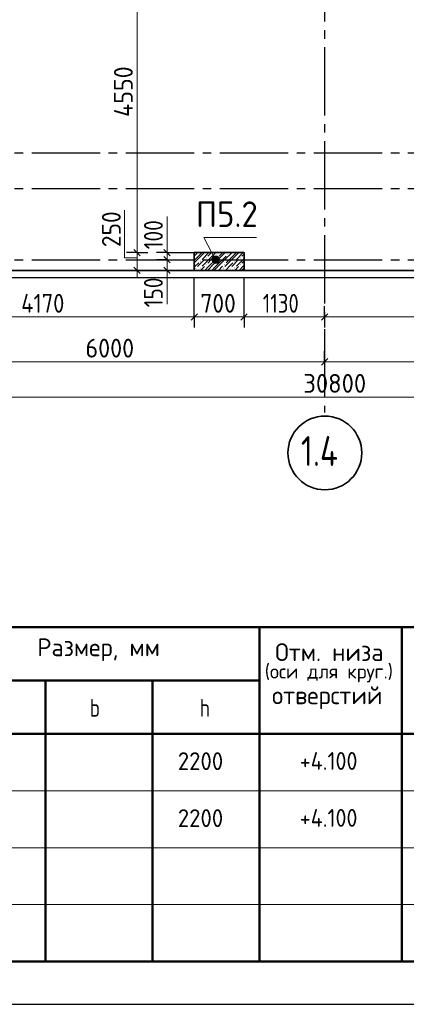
# Model space of a CAD drawing. Header units: millimetres. Extents: x 0 to 50400, y 0 to 35640.
# Tile 6 of 16: x 20236 to 25661, y 0 to 13834. Entities that reach past the tile are written whole.
import ezdxf

# ---------------------------------------------------------------- set-up
doc = ezdxf.new("R2010")
doc.units = ezdxf.units.MM
doc.linetypes.add('______5', pattern=[1320, 960, -120, 120, -120])
for name, color, linetype, lineweight in [('Standard', 7, 'Continuous', 25), ('ЖБ Пилон', 7, 'Continuous', 35), ('Позиционная метка диаметр_ шаг', 7, 'Continuous', 13), ('Позиционная метка линия выноска', 7, 'Continuous', 13), ('Примечания', 7, 'Continuous', 13), ('Размерная линия_ общее', 7, 'Continuous', 13)]:
    doc.layers.add(name, color=color, linetype=linetype, lineweight=lineweight)
doc.layers.add('Оси', color=7, linetype='______5', true_color=0x656565)
doc.styles.add('ISOCPEUR', font='txt')

msp = doc.modelspace()

# ---------------------------------------------------------------- hatches: boundary and pattern name
at = {"layer": 'ЖБ Пилон', "linetype": 'Continuous', "lineweight": 18, "transparency": 33554687}
for points in [[(22989, 10535), (22995, 10541), (23001, 10535), (22995, 10529)], [(23150, 10537), (23156, 10543), (23162, 10537), (23156, 10531)], [(22766, 10441), (22772, 10447), (22778, 10441), (22772, 10435)], [(22845, 10487), (22851, 10493), (22857, 10487), (22851, 10481)], [(22845, 10391), (22851, 10397), (22857, 10391), (22851, 10385)], [(22989, 10439), (22995, 10445), (23001, 10439), (22995, 10433)], [(23006, 10489), (23012, 10495), (23018, 10489), (23012, 10483)], [(23102, 10393), (23108, 10399), (23114, 10393), (23108, 10387)], [(23246, 10441), (23252, 10447), (23258, 10441), (23252, 10435)], [(23325, 10487), (23331, 10493), (23337, 10487), (23331, 10481)], [(23325, 10391), (23331, 10397), (23337, 10391), (23331, 10385)], [(22701, 10343), (22707, 10349), (22713, 10343), (22707, 10337)], [(22766, 10345), (22772, 10351), (22778, 10345), (22772, 10339)], [(23085, 10343), (23091, 10349), (23097, 10343), (23091, 10337)], [(23181, 10343), (23187, 10349), (23193, 10343), (23187, 10337)], [(23246, 10345), (23252, 10351), (23258, 10345), (23252, 10339)]]:
    msp.add_hatch(color=7, dxfattribs=at).paths.add_polyline_path(points, flags=16)
at = {"layer": 'Позиционная метка линия выноска', "linetype": 'Continuous', "lineweight": 13, "transparency": 33554687}
for points in [[(22931, 10464), (23013, 10508), (22987, 10516)], [(22931, 10464), (22987, 10516), (22939, 10491)], [(22939, 10491), (22987, 10516), (22960, 10510)], [(22937, 10437), (23013, 10508), (22931, 10464)], [(22937, 10437), (23033, 10488), (23013, 10508)], [(22957, 10417), (23033, 10488), (22937, 10437)], [(22957, 10417), (23039, 10460), (23033, 10488)], [(22983, 10409), (23039, 10460), (22957, 10417)], [(22983, 10409), (23031, 10434), (23039, 10460)], [(23031, 10434), (22983, 10409), (23011, 10415)]]:
    msp.add_hatch(color=7, dxfattribs=at).paths.add_polyline_path(points)

# ---------------------------------------------------------------- linework, layer by layer
at = {"layer": 'Standard', "color": 7, "linetype": 'Continuous', "lineweight": 50, "transparency": 33554687}
for p, q in [((16100, 5300), (27600, 5300)), ((23600, 5300), (23600, 3800)), ((25600, 5300), (25600, 3800)), ((19100, 4550), (23600, 4550)), ((20600, 4550), (20600, 3800)), ((22100, 4550), (22100, 3800)), ((16100, 3800), (27600, 3800)), ((20600, 3800), (20600, 2200)), ((22100, 3800), (22100, 2200)), ((23600, 3800), (23600, 2200)), ((25600, 3800), (25600, 2200)), ((20600, 2200), (20600, 1400)), ((22100, 2200), (22100, 1400)), ((23600, 2200), (23600, 1400)), ((25600, 2200), (25600, 1400)), ((20600, 1400), (20600, 600)), ((22100, 1400), (22100, 600)), ((23600, 1400), (23600, 600)), ((25600, 1400), (25600, 600)), ((19100, 600), (20600, 600)), ((20600, 600), (22100, 600)), ((22100, 600), (23600, 600)), ((23600, 600), (25600, 600)), ((25600, 600), (27600, 600))]:
    msp.add_line(p, q, dxfattribs=at)
at = {"layer": 'Standard', "color": 7, "linetype": 'Continuous', "lineweight": 13, "transparency": 33554687}
for p, q in [((16100, 3800), (27600, 3800)), ((16100, 3800), (27600, 3800)), ((16100, 3800), (27600, 3800)), ((19100, 3000), (20600, 3000)), ((20600, 3000), (22100, 3000)), ((22100, 3000), (23600, 3000)), ((23600, 3000), (25600, 3000)), ((25600, 3000), (27600, 3000)), ((19100, 2200), (20600, 2200)), ((20600, 2200), (22100, 2200)), ((22100, 2200), (23600, 2200)), ((23600, 2200), (25600, 2200)), ((25600, 2200), (27600, 2200)), ((19100, 1400), (20600, 1400)), ((20600, 1400), (22100, 1400)), ((22100, 1400), (23600, 1400)), ((23600, 1400), (25600, 1400)), ((25600, 1400), (27600, 1400))]:
    msp.add_line(p, q, dxfattribs=at)
at = {"layer": 'Standard', "color": 7, "linetype": 'Continuous', "lineweight": 25, "transparency": 33554687}
msp.add_lwpolyline([(0, 0), (50400, 0), (50400, 35640), (0, 35640), (0, 0)], close=True, dxfattribs=at)
at = {"layer": 'Standard', "color": 7, "linetype": 'Continuous', "lineweight": 13, "transparency": 33554687}
msp.add_lwpolyline([(50400, 35640), (0, 35640), (0, 0), (50400, 0), (50400, 35640)], dxfattribs=at)
at = {"layer": 'Standard', "color": 7, "linetype": 'Continuous', "lineweight": 50, "transparency": 33554687}
msp.add_lwpolyline([(2400, 35040), (49800, 35040), (49800, 600), (2400, 600), (2400, 35040)], close=True, dxfattribs=at)
at = {"layer": 'Standard', "color": 254, "linetype": 'Continuous', "lineweight": -3, "true_color": 0xc4c4ff, "transparency": 33554687}
msp.add_lwpolyline([(8915, 10212), (33765, 10212), (33765, 32712), (8915, 32712), (8915, 10212)], dxfattribs=at)
at = {"layer": 'Standard', "color": 7, "linetype": 'Continuous', "lineweight": 35, "transparency": 33554687}
msp.add_lwpolyline([(9015, 10312), (33665, 10312), (33665, 32612), (9015, 32612), (9015, 10312)], dxfattribs=at)
at = {"layer": 'ЖБ Пилон', "color": 7, "linetype": 'Continuous', "lineweight": 35, "transparency": 33554687}
for p, q in [((23385, 10562), (22685, 10562)), ((22685, 10562), (22685, 10312)), ((22685, 10562), (22685, 10312)), ((23385, 10562), (22685, 10562)), ((23385, 10312), (23385, 10562)), ((23385, 10312), (23385, 10562)), ((22685, 10312), (23385, 10312)), ((22685, 10312), (23385, 10312))]:
    msp.add_line(p, q, dxfattribs=at)
at = {"layer": 'ЖБ Пилон', "color": 251, "linetype": 'Continuous', "lineweight": 18, "true_color": 0x494949, "transparency": 33554687}
for p, q in [((22796, 10561), (22685, 10451)), ((22731, 10559), (22685, 10513)), ((22701, 10562), (22700, 10561)), ((22731, 10463), (22831, 10562)), ((22892, 10561), (22796, 10465)), ((22927, 10562), (22875, 10511)), ((22892, 10465), (22989, 10562)), ((23023, 10562), (23019, 10559)), ((23115, 10559), (23019, 10463)), ((23085, 10562), (23036, 10513)), ((23115, 10559), (23119, 10562)), ((23211, 10559), (23115, 10463)), ((23276, 10561), (23132, 10417)), ((23181, 10562), (23180, 10561)), ((23211, 10463), (23311, 10562)), ((23372, 10561), (23276, 10465)), ((23385, 10541), (23355, 10511)), ((22731, 10463), (22685, 10417)), ((22700, 10369), (22748, 10417)), ((22827, 10463), (22731, 10367)), ((22892, 10465), (22796, 10369)), ((22971, 10415), (22869, 10312)), ((22875, 10415), (22923, 10463)), ((22988, 10465), (22892, 10369)), ((22923, 10463), (22971, 10511)), ((23115, 10463), (22971, 10319)), ((22988, 10369), (23132, 10513)), ((23211, 10463), (23115, 10367)), ((23180, 10369), (23228, 10417)), ((23307, 10463), (23211, 10367)), ((23372, 10465), (23276, 10369)), ((23355, 10415), (23385, 10445)), ((23372, 10465), (23385, 10479)), ((23385, 10383), (23372, 10369)), ((22685, 10355), (22700, 10369)), ((22748, 10321), (22739, 10312)), ((22827, 10367), (22773, 10312)), ((22892, 10369), (22835, 10312)), ((22988, 10369), (22931, 10312)), ((23084, 10369), (23027, 10312)), ((23067, 10319), (23061, 10312)), ((23132, 10321), (23180, 10369)), ((23157, 10312), (23163, 10319)), ((23228, 10321), (23219, 10312)), ((23307, 10367), (23253, 10312)), ((23372, 10369), (23315, 10312)), ((23385, 10349), (23349, 10312))]:
    msp.add_line(p, q, dxfattribs=at)
at = {"layer": 'Оси', "color": 8, "linetype": '______5', "lineweight": -3, "transparency": 33554687}
for p, q in [((24515, 33247), (24515, 8317)), ((7204, 11962), (42964, 11962)), ((7204, 11462), (42964, 11462)), ((7204, 10462), (42964, 10462))]:
    msp.add_line(p, q, dxfattribs=at)
at = {"layer": 'Оси', "color": 7, "linetype": 'Continuous', "lineweight": 35, "transparency": 33554687}
msp.add_circle((24518, 7747), 518, dxfattribs=at)
at = {"layer": 'Позиционная метка линия выноска', "color": 7, "linetype": 'Continuous', "lineweight": 13, "transparency": 33554687}
for p, q in [((22937, 10437), (22937, 10437)), ((22960, 10510), (22960, 10510)), ((23011, 10415), (23011, 10415)), ((23033, 10488), (23033, 10488))]:
    msp.add_line(p, q, dxfattribs=at)
msp.add_lwpolyline([(22985, 10462), (22819, 10774), (23559, 10774)], dxfattribs=at)
msp.add_circle((22985, 10462), 54, dxfattribs=at)
at = {"layer": 'Примечания', "color": 7, "linetype": 'Continuous', "lineweight": 13, "transparency": 33554687}
for p, q in [((22304, 10562), (22304, 11068)), ((22304, 10312), (22304, 9835))]:
    msp.add_line(p, q, dxfattribs=at)
msp.add_lwpolyline([(21883, 10489), (21706, 10489), (21706, 11157)], dxfattribs=at)
at = {"layer": 'Размерная линия_ общее', "color": 7, "linetype": 'Continuous', "lineweight": 13, "transparency": 33554687}
for p, q in [((21883, 10562), (21883, 10652)), ((22304, 10562), (22304, 10652)), ((21883, 10562), (21883, 10472)), ((21883, 10312), (21883, 10562)), ((22304, 10462), (22304, 10562)), ((22304, 10312), (22304, 10462)), ((21883, 10312), (21883, 10222)), ((22304, 10312), (22304, 10222)), ((18515, 9657), (22685, 9657)), ((22685, 9657), (23385, 9657)), ((23385, 9657), (24515, 9657)), ((24515, 9657), (27795, 9657)), ((18515, 9027), (24515, 9027)), ((24515, 9027), (30215, 9027)), ((9265, 8532), (40065, 8532))]:
    msp.add_line(p, q, dxfattribs=at)
at = {"layer": 'Размерная линия_ общее', "color": 253, "linetype": 'Continuous', "lineweight": -3, "true_color": 0xa0a0a0, "transparency": 33554687}
for p, q in [((21883, 10562), (21733, 10562)), ((21883, 10562), (21733, 10562)), ((21883, 10562), (22033, 10562)), ((21883, 10562), (21883, 10562)), ((21883, 10562), (22033, 10562)), ((21883, 10562), (21883, 10562)), ((22304, 10562), (22154, 10562)), ((22304, 10562), (22454, 10562)), ((22304, 10562), (22735, 10562)), ((22304, 10462), (22154, 10462)), ((22304, 10462), (22454, 10462)), ((22304, 10462), (22672, 10462)), ((21883, 10312), (21733, 10312)), ((21883, 10312), (22033, 10312)), ((21883, 10312), (22204, 10312)), ((22304, 10312), (22154, 10312)), ((22304, 10312), (22454, 10312)), ((22304, 10312), (22735, 10312)), ((22685, 9657), (22685, 9807)), ((23385, 9657), (23385, 9807)), ((24515, 9657), (24515, 9807)), ((22685, 9657), (22685, 9507)), ((23385, 9657), (23385, 9507)), ((24515, 9657), (24515, 9507)), ((24515, 9027), (24515, 9177)), ((24515, 9027), (24515, 8877))]:
    msp.add_line(p, q, dxfattribs=at)
at = {"layer": 'Размерная линия_ общее', "color": 7, "linetype": 'Continuous', "lineweight": 25, "transparency": 33554687}
for p, q in [((21928, 10517), (21838, 10607)), ((21928, 10517), (21838, 10607)), ((22349, 10517), (22259, 10607)), ((22349, 10417), (22259, 10507)), ((21928, 10267), (21838, 10357)), ((22349, 10267), (22259, 10357)), ((22640, 9612), (22730, 9702)), ((23340, 9612), (23430, 9702)), ((24470, 9612), (24560, 9702)), ((24470, 8982), (24560, 9072))]:
    msp.add_line(p, q, dxfattribs=at)
at = {"layer": 'Размерная линия_ общее', "color": 7, "linetype": 'Continuous', "lineweight": 13, "transparency": 33554687}
msp.add_lwpolyline([(21883, 10562), (21883, 12374), (21883, 12374), (21883, 15112)], dxfattribs=at)
at = {"layer": 'Размерная линия_ общее', "color": 253, "linetype": 'Continuous', "lineweight": -3, "true_color": 0xa0a0a0, "transparency": 33554687}
for points in [[(22685, 9657), (22685, 9678), (22685, 9678), (22685, 9678), (22685, 9678), (22685, 9678), (22685, 9678), (22685, 9678), (22685, 9678), (22685, 9678), (22685, 9678), (22685, 9678), (22685, 9678), (22685, 9678), (22685, 9678), (22685, 10212)], [(23385, 9657), (23385, 9678), (23385, 9678), (23385, 9678), (23385, 9678), (23385, 9678), (23385, 9678), (23385, 9678), (23385, 9678), (23385, 9678), (23385, 9678), (23385, 9678), (23385, 9678), (23385, 10212)], [(24515, 9657), (24515, 9678), (24515, 9678), (24515, 9678), (24515, 9678), (24515, 9678), (24515, 9678), (24515, 9678), (24515, 9678), (24515, 9678), (24515, 9678), (24515, 9678)]]:
    msp.add_lwpolyline(points, dxfattribs=at)

# ---------------------------------------------------------------- texts
at = {"layer": 'Standard', "color": 7, "linetype": 'Continuous', "lineweight": 18, "transparency": 33554687, "attachment_point": 7, "style": 'ISOCPEUR'}
for s, insert, char_height, width in [('\\W0.97;Размер, мм', (20482, 4823), 250, 1870.52), ('\\W0.97;Отм. низа', (23821, 4823), 250, 1682.75), ('\\W0.98;(оси для круг.)', (23675, 4523), 200, 1936.77), ('\\W0.78;b', (21218, 4041), 250, 272), ('\\W0.78;h', (22762, 4041), 250, 272), ('\\W0.97;отверстий', (23777, 4148), 250, 1770.37), ('\\W0.93;2200', (22455, 3291), 250, 816.02), ('\\W0.90;+4.100', (24166, 3294), 250, 1037.12), ('\\W0.93;2200', (22455, 2491), 250, 816.02), ('\\W0.90;+4.100', (24166, 2494), 250, 1037.12)]:
    msp.add_mtext(s, dxfattribs=dict(at, insert=insert, char_height=char_height, width=width))
at = {"layer": 'Оси', "color": 7, "linetype": 'Continuous', "lineweight": 35, "transparency": 33554687, "insert": (24182, 7564), "char_height": 420, "width": 839.62, "attachment_point": 7, "style": 'ISOCPEUR'}
msp.add_mtext('\\W0.80;1.4', dxfattribs=at)
at = {"layer": 'Позиционная метка диаметр_ шаг', "color": 7, "linetype": 'Continuous', "lineweight": 25, "transparency": 33554687, "insert": (22709, 10921), "char_height": 360, "width": 1065.88, "attachment_point": 7, "style": 'ISOCPEUR'}
msp.add_mtext('\\W0.93;П5.2', dxfattribs=at)
at = {"layer": 'Размерная линия_ общее', "color": 7, "linetype": 'Continuous', "lineweight": 25, "transparency": 33554687, "char_height": 264, "attachment_point": 7, "rotation": 90, "style": 'ISOCPEUR'}
for s, insert, width in [('\\W0.93;4550', (21823, 12468), 888.46), ('\\W0.91;250', (21654, 10638), 674.38), ('\\W0.83;100', (22244, 10607), 610.29), ('\\W0.83;150', (22244, 9792), 610.29)]:
    msp.add_mtext(s, dxfattribs=dict(at, insert=insert, width=width))
at = {"layer": 'Размерная линия_ общее', "color": 7, "linetype": 'Continuous', "lineweight": 25, "transparency": 33554687, "char_height": 264, "attachment_point": 7, "style": 'ISOCPEUR'}
for s, insert, width in [('\\W0.87;4170', (20257, 9717), 827.3), ('\\W0.91;700', (22771, 9717), 674.39), ('\\W0.80;1130', (23647, 9717), 738.85), ('\\W0.93;6000', (21159, 9087), 861.71), ('\\W0.95;30800', (24216, 8592), 1048.04)]:
    msp.add_mtext(s, dxfattribs=dict(at, insert=insert, width=width))

doc.saveas('drawing.dxf')
